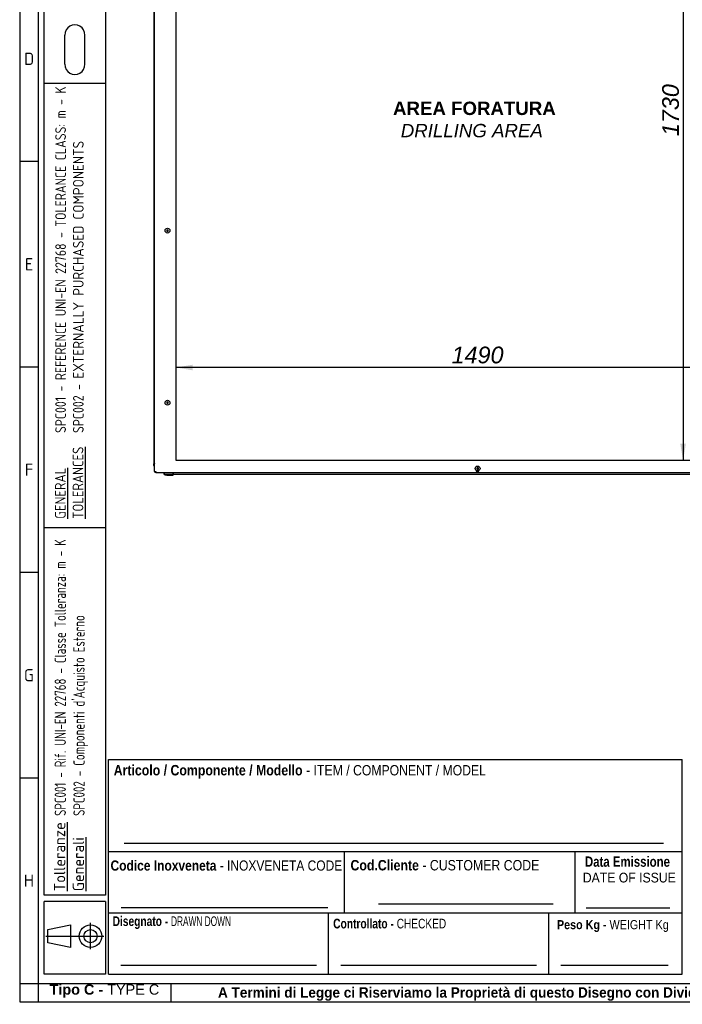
# Model space of a CAD drawing. Extents: x -12 to 412, y 11 to 308.
# Tile 1 of 12: x 6 to 115, y 11 to 173. Entities that reach past the tile are written whole.
import ezdxf
from ezdxf.lldxf.tags import DXFTag

# ---------------------------------------------------------------- set-up
doc = ezdxf.new("R2010")
doc.units = 0
doc.layers.get('0').update_dxf_attribs({"linetype": 'CONTINUOUS'})
for name, color, linetype in [('_TRANSLATION', 7, 'CONTINUOUS'), ('AE00100_03', 7, 'CONTINUOUS'), ('AE00219_03', 7, 'CONTINUOUS'), ('AE00715_01', 7, 'CONTINUOUS'), ('DEFAULT', 7, 'CONTINUOUS'), ('DV6__TRANSLATION', 7, 'CONTINUOUS'), ('F0000000_96', 7, 'CONTINUOUS'), ('M0000000_06', 7, 'CONTINUOUS'), ('M0000000_29', 7, 'CONTINUOUS'), ('M0000000_44', 7, 'CONTINUOUS'), ('M0000000_52', 7, 'CONTINUOUS'), ('M0000000_55', 7, 'CONTINUOUS'), ('SBAVATURE', 7, 'CONTINUOUS')]:
    doc.layers.add(name, color=color, linetype=linetype)
doc.styles.add('SEACAD_ARIAL', font='arial.ttf')
doc.styles.add('SEACAD_ARIAL_NARROW', font='ARIALN.TTF', dxfattribs={"width": 0.8})
doc.styles.add('SEACAD_ARIALB', font='arialbd.ttf', dxfattribs={"width": 0.9})
doc.styles.add('SEACAD_ARIALI', font='ariali.ttf')
doc.styles.add('SEACAD_SOLID_EDGE_ANSI', font='seans.ttf', dxfattribs={"width": 0.9})
doc.styles.add('SEACAD_SOLID_EDGE_ANSIB', font='seansbd.ttf', dxfattribs={"width": 0.9})
tags = doc.linetypes.add('CENTER2', pattern=[28.575, 19.05, -3.175, 3.175, -3.175]).pattern_tags.tags
tags[10:11] = [DXFTag(74, 4), DXFTag(75, 0), DXFTag(340, '0'), DXFTag(46, 0.0), DXFTag(50, 0.0), DXFTag(44, 0.0), DXFTag(45, 0.0)]
tags[8:9] = [DXFTag(74, 4), DXFTag(75, 0), DXFTag(340, '0'), DXFTag(46, 0.0), DXFTag(50, 0.0), DXFTag(44, 0.0), DXFTag(45, 0.0)]
tags[6:7] = [DXFTag(74, 4), DXFTag(75, 0), DXFTag(340, '0'), DXFTag(46, 0.0), DXFTag(50, 0.0), DXFTag(44, 0.0), DXFTag(45, 0.0)]
tags[4:5] = [DXFTag(74, 4), DXFTag(75, 0), DXFTag(340, '0'), DXFTag(46, 0.0), DXFTag(50, 0.0), DXFTag(44, 0.0), DXFTag(45, 0.0)]
doc.dimstyles.new('ISO', dxfattribs={"dimtxt": 2.75, "dimasz": 2.75, "dimexe": 1.375, "dimexo": 1.375, "dimgap": 0.6875, "dimtad": 1, "dimdec": 1, "dimlfac": 15, "dimtxsty": 'SEACAD_ARIAL', "dimblk1": '_SE_FILLED', "dimblk2": '_SE_FILLED', "dimsah": 1, "dimcen": 1.375, "dimazin": 3, "dimtfac": 0.7, "dimtdec": 3, "dimtmove": 0, "dimatfit": 3})

# ---------------------------------------------------------------- blocks, each defined once
blk = doc.blocks.new('SE5')
at = {"layer": 'AE00100_03', "color": 7, "linetype": 'CONTINUOUS'}
for p, q in [((34.49, 217.5), (34.13, 217.5)), ((36.09, 217.5), (35.73, 217.5)), ((65.49, 217.5), (65.13, 217.5)), ((67.09, 217.5), (66.73, 217.5)), ((96.2, 217.5), (96.56, 217.5)), ((97.8, 217.5), (98.16, 217.5)), ((127.2, 217.5), (127.56, 217.5)), ((128.8, 217.5), (129.16, 217.5))]:
    blk.add_line(p, q, dxfattribs=at)
for centre, start, end in [((34.13, 217.42), 90, 180), ((34.49, 217.42), 0, 90), ((35.73, 217.42), 90, 180), ((36.09, 217.42), 0, 90), ((65.13, 217.42), 90, 180), ((65.49, 217.42), 0, 90), ((66.73, 217.42), 90, 180), ((67.09, 217.42), 0, 90), ((96.2, 217.42), 90, 180), ((96.56, 217.42), 0, 90), ((97.8, 217.42), 90, 180), ((98.16, 217.42), 0, 90), ((127.2, 217.42), 90, 180), ((127.56, 217.42), 0, 90), ((128.8, 217.42), 90, 180), ((129.16, 217.42), 0, 90)]:
    blk.add_arc(centre, 0.0867, start, end, dxfattribs=at)
at = {"layer": 'AE00219_03', "color": 7, "linetype": 'CONTINUOUS'}
for p, q in [((81.65, 216.9), (81.51, 216.83)), ((81.51, 216.83), (81.51, 216.67)), ((81.51, 216.67), (81.65, 216.6)), ((81.78, 216.83), (81.65, 216.9)), ((81.65, 216.6), (81.78, 216.67)), ((81.78, 216.67), (81.78, 216.83)), ((30.58, 206.07), (30.45, 205.99)), ((30.45, 205.99), (30.45, 205.84)), ((30.71, 205.99), (30.58, 206.07)), ((30.71, 205.84), (30.71, 205.99)), ((132.71, 206.07), (132.58, 205.99)), ((132.58, 205.99), (132.58, 205.84)), ((132.85, 205.99), (132.71, 206.07)), ((132.85, 205.84), (132.85, 205.99)), ((30.45, 205.84), (30.58, 205.76)), ((30.58, 205.76), (30.71, 205.84)), ((132.58, 205.84), (132.71, 205.76)), ((132.71, 205.76), (132.85, 205.84)), ((30.58, 177.74), (30.45, 177.66)), ((30.45, 177.66), (30.45, 177.51)), ((30.45, 177.51), (30.58, 177.43)), ((30.71, 177.66), (30.58, 177.74)), ((30.58, 177.43), (30.71, 177.51)), ((30.71, 177.51), (30.71, 177.66)), ((132.71, 177.74), (132.58, 177.66)), ((132.58, 177.66), (132.58, 177.51)), ((132.58, 177.51), (132.71, 177.43)), ((132.85, 177.66), (132.71, 177.74)), ((132.71, 177.43), (132.85, 177.51)), ((132.85, 177.51), (132.85, 177.66)), ((30.58, 138.07), (30.45, 137.99)), ((30.45, 137.99), (30.45, 137.84)), ((30.45, 137.84), (30.58, 137.76)), ((30.71, 137.99), (30.58, 138.07)), ((30.58, 137.76), (30.71, 137.84)), ((30.71, 137.84), (30.71, 137.99)), ((132.71, 138.07), (132.58, 137.99)), ((132.58, 137.99), (132.58, 137.84)), ((132.58, 137.84), (132.71, 137.76)), ((132.85, 137.99), (132.71, 138.07)), ((132.71, 137.76), (132.85, 137.84)), ((132.85, 137.84), (132.85, 137.99)), ((30.58, 109.74), (30.45, 109.66)), ((30.45, 109.66), (30.45, 109.51)), ((30.45, 109.51), (30.58, 109.43)), ((30.71, 109.66), (30.58, 109.74)), ((30.58, 109.43), (30.71, 109.51)), ((30.71, 109.51), (30.71, 109.66)), ((132.71, 109.74), (132.58, 109.66)), ((132.58, 109.66), (132.58, 109.51)), ((132.58, 109.51), (132.71, 109.43)), ((132.85, 109.66), (132.71, 109.74)), ((132.71, 109.43), (132.85, 109.51)), ((132.85, 109.51), (132.85, 109.66)), ((81.65, 98.9), (81.51, 98.83)), ((81.78, 98.83), (81.65, 98.9)), ((81.51, 98.83), (81.51, 98.67)), ((81.51, 98.67), (81.65, 98.6)), ((81.65, 98.6), (81.78, 98.67)), ((81.78, 98.67), (81.78, 98.83))]:
    blk.add_line(p, q, dxfattribs=at)
for centre in [(81.65, 216.75), (30.58, 205.92), (132.71, 205.92), (30.58, 177.58), (132.71, 177.58), (30.58, 137.92), (132.71, 137.92), (30.58, 109.58), (132.71, 109.58), (81.65, 98.75)]:
    blk.add_circle(centre, 0.4, dxfattribs=at)
at = {"layer": 'AE00715_01', "color": 7, "linetype": 'CONTINUOUS'}
for p, q in [((29.95, 218.45), (29.95, 217.98)), ((30.03, 217.98), (29.95, 217.98)), ((30.15, 218.65), (31.17, 218.65)), ((31.35, 217.98), (30.55, 217.98)), ((31.95, 217.98), (31.95, 218.45)), ((131.35, 218.45), (131.35, 217.98)), ((131.94, 217.98), (132.75, 217.98)), ((132.13, 218.65), (133.15, 218.65)), ((133.26, 217.98), (133.35, 217.98)), ((133.35, 217.98), (133.35, 218.45))]:
    blk.add_line(p, q, dxfattribs=at)
for centre, start, end in [((30.15, 218.45), 90, 180), ((133.15, 218.45), 0, 90)]:
    blk.add_arc(centre, 0.2, start, end, dxfattribs=at)
for points, knots in [([(30.95, 221.55), (30.88, 221.55), (30.73, 221.54), (30.47, 221.46), (30.22, 221.3), (29.99, 221.08), (29.81, 220.81), (29.67, 220.49), (29.58, 220.13), (29.55, 219.75), (29.58, 219.38), (29.66, 219.01), (29.79, 218.72), (29.9, 218.55), (29.95, 218.49)], [0, 0, 0, 0, 0.0511613, 0.1288559, 0.2067494, 0.2863582, 0.3682439, 0.451924, 0.536534, 0.6214446, 0.7066272, 0.7922322, 0.8784264, 0.9370041, 0.9370041, 0.9370041, 0.9370041]), ([(30.95, 220.75), (30.97, 220.75), (31.02, 220.75), (31.12, 220.71), (31.25, 220.61), (31.38, 220.44), (31.47, 220.21), (31.53, 219.95), (31.54, 219.67), (31.5, 219.4), (31.42, 219.16), (31.31, 218.96), (31.18, 218.83), (31.05, 218.76), (30.94, 218.74), (30.82, 218.77), (30.69, 218.85), (30.56, 218.99), (30.45, 219.2), (30.38, 219.45), (30.35, 219.72), (30.37, 220), (30.43, 220.25), (30.54, 220.47), (30.66, 220.63), (30.79, 220.72), (30.88, 220.75), (30.93, 220.75), (30.95, 220.75)], [0, 0, 0, 0, 0.019258, 0.061394, 0.099902, 0.141134, 0.181305, 0.221357, 0.261507, 0.30164, 0.341458, 0.380828, 0.42004, 0.459856, 0.502645, 0.548363, 0.58758, 0.62531, 0.665613, 0.705679, 0.74579, 0.785955, 0.825929, 0.865471, 0.904665, 0.944071, 0.985261, 1, 1, 1, 1]), ([(31.77, 218.31), (31.82, 218.35), (31.93, 218.45), (32.09, 218.7), (32.23, 219.02), (32.32, 219.38), (32.35, 219.75), (32.32, 220.13), (32.23, 220.49), (32.08, 220.82), (31.88, 221.11), (31.63, 221.34), (31.35, 221.49), (31.11, 221.55), (30.98, 221.55), (30.95, 221.55)], [0, 0, 0, 0, 0.042756, 0.124685, 0.208392, 0.293016, 0.377934, 0.463126, 0.548744, 0.634953, 0.72173, 0.808235, 0.892989, 0.974771, 1, 1, 1, 1]), ([(132.35, 221.55), (132.28, 221.55), (132.13, 221.54), (131.87, 221.46), (131.62, 221.3), (131.39, 221.08), (131.21, 220.81), (131.07, 220.49), (130.98, 220.13), (130.95, 219.75), (130.98, 219.38), (131.06, 219.01), (131.21, 218.69), (131.37, 218.44), (131.48, 218.34), (131.52, 218.31)], [0, 0, 0, 0, 0.051155, 0.12884, 0.206723, 0.286322, 0.368198, 0.451867, 0.536467, 0.621367, 0.706539, 0.792133, 0.878316, 0.965074, 1, 1, 1, 1]), ([(132.35, 220.75), (132.37, 220.75), (132.42, 220.75), (132.52, 220.71), (132.65, 220.61), (132.78, 220.44), (132.87, 220.21), (132.93, 219.95), (132.94, 219.67), (132.9, 219.4), (132.82, 219.16), (132.71, 218.96), (132.58, 218.83), (132.45, 218.76), (132.34, 218.74), (132.22, 218.77), (132.09, 218.85), (131.96, 218.99), (131.85, 219.2), (131.78, 219.45), (131.75, 219.72), (131.77, 220), (131.83, 220.25), (131.94, 220.47), (132.06, 220.63), (132.19, 220.72), (132.28, 220.75), (132.33, 220.75), (132.35, 220.75)], [0, 0, 0, 0, 0.019258, 0.061394, 0.099902, 0.141134, 0.181305, 0.221357, 0.261507, 0.30164, 0.341458, 0.380828, 0.42004, 0.459856, 0.502645, 0.548363, 0.58758, 0.62531, 0.665613, 0.705679, 0.74579, 0.785955, 0.825929, 0.865471, 0.904665, 0.944071, 0.985261, 1, 1, 1, 1]), ([(133.32, 218.46), (133.38, 218.53), (133.5, 218.71), (133.63, 219.02), (133.72, 219.38), (133.75, 219.75), (133.72, 220.13), (133.63, 220.49), (133.48, 220.82), (133.28, 221.11), (133.03, 221.34), (132.75, 221.49), (132.51, 221.55), (132.38, 221.55), (132.35, 221.55)], [0.0542613, 0.0542613, 0.0542613, 0.0542613, 0.1248106, 0.2085062, 0.2931176, 0.3780234, 0.4632034, 0.5488085, 0.6350055, 0.7217698, 0.8082627, 0.893004, 0.9747743, 1, 1, 1, 1]), ([(31.17, 218.65), (31.18, 218.65), (31.18, 218.65), (31.2, 218.64), (31.21, 218.64), (31.23, 218.63), (31.24, 218.62), (31.25, 218.61), (31.26, 218.6), (31.28, 218.58), (31.29, 218.57), (31.31, 218.55), (31.31, 218.54), (31.34, 218.5), (31.35, 218.48), (31.37, 218.45)], [0, 0, 0, 0, 0.125, 0.125, 0.25, 0.25, 0.375, 0.375, 0.5, 0.5, 0.625, 0.625, 0.75, 0.75, 1, 1, 1, 1]), ([(31.78, 218.3), (31.77, 218.3), (31.76, 218.29), (31.74, 218.28), (31.73, 218.27), (31.71, 218.26), (31.7, 218.26), (31.68, 218.25), (31.67, 218.25), (31.64, 218.25), (31.63, 218.25), (31.6, 218.26), (31.59, 218.26), (31.56, 218.27), (31.55, 218.28), (31.52, 218.29), (31.51, 218.3), (31.47, 218.32), (31.45, 218.34), (31.41, 218.38), (31.4, 218.39), (31.38, 218.42), (31.37, 218.43), (31.37, 218.45)], [0.2532742, 0.2532742, 0.2532742, 0.2532742, 0.3125, 0.3125, 0.375, 0.375, 0.4375, 0.4375, 0.5, 0.5, 0.5625, 0.5625, 0.625, 0.625, 0.6875, 0.6875, 0.75, 0.75, 0.875, 0.875, 0.9375, 0.9375, 1, 1, 1, 1]), ([(131.93, 218.45), (131.91, 218.42), (131.89, 218.39), (131.85, 218.34), (131.82, 218.32), (131.78, 218.3), (131.77, 218.29), (131.74, 218.28), (131.73, 218.27), (131.7, 218.26), (131.69, 218.26), (131.66, 218.25), (131.65, 218.25), (131.63, 218.25), (131.62, 218.25), (131.59, 218.26), (131.58, 218.26), (131.56, 218.27), (131.55, 218.28), (131.53, 218.29), (131.52, 218.3), (131.51, 218.3)], [0, 0, 0, 0, 0.125, 0.125, 0.25, 0.25, 0.3125, 0.3125, 0.375, 0.375, 0.4375, 0.4375, 0.5, 0.5, 0.5625, 0.5625, 0.625, 0.625, 0.6875, 0.6875, 0.7486086, 0.7486086, 0.7486086, 0.7486086]), ([(131.93, 218.45), (131.94, 218.48), (131.95, 218.5), (131.98, 218.54), (131.99, 218.55), (132, 218.57), (132.01, 218.58), (132.03, 218.6), (132.04, 218.61), (132.06, 218.62), (132.07, 218.63), (132.08, 218.64), (132.09, 218.64), (132.11, 218.65), (132.12, 218.65), (132.13, 218.65)], [0, 0, 0, 0, 0.25, 0.25, 0.375, 0.375, 0.5, 0.5, 0.625, 0.625, 0.75, 0.75, 0.875, 0.875, 1, 1, 1, 1])]:
    blk.add_open_spline(points, degree=3, knots=knots, dxfattribs=at)
at = {"layer": 'DV6__TRANSLATION', "color": 7, "linetype": 'CENTER2'}
for p, q in [((31.98, 100.08), (31.98, 215.42)), ((31.98, 215.42), (131.31, 215.42)), ((131.31, 215.42), (131.31, 100.08)), ((131.31, 100.08), (31.98, 100.08))]:
    blk.add_line(p, q, dxfattribs=at)
at = {"layer": 'F0000000_96', "color": 7, "linetype": 'CONTINUOUS'}
for p, q in [((28.45, 98.27), (28.45, 217.23)), ((28.45, 217.23), (28.63, 217.23)), ((28.63, 217.42), (134.66, 217.42)), ((28.63, 217.42), (28.63, 217.42)), ((134.66, 217.42), (134.66, 217.42)), ((134.85, 217.23), (134.66, 217.23)), ((134.85, 98.27), (134.85, 217.23)), ((28.45, 98.27), (28.63, 98.27)), ((28.63, 98.08), (134.66, 98.08)), ((28.63, 98.08), (28.63, 98.08)), ((134.85, 98.27), (134.66, 98.27)), ((134.66, 98.08), (134.66, 98.08))]:
    blk.add_line(p, q, dxfattribs=at)
for centre, radius, start, end in [((28.63, 217.23), 0.187, 90, 180), ((40.23, 217.24), 11.6, 179.1297, 180.0518), ((81.65, 216.75), 0.558, 59.3255, 120.6745), ((134.66, 217.23), 0.187, 0, 90), ((124.39, 217.25), 10.27, 359.8886, 0.9299), ((28.63, 98.27), 0.187, 180, 270), ((38.9, 98.25), 10.27, 179.8886, 180.9299), ((81.65, 98.75), 0.558, 239.3255, 300.6745), ((124.39, 98.25), 10.27, 359.0701, 0.1114), ((134.66, 98.27), 0.187, 270, 0)]:
    blk.add_arc(centre, radius, start, end, dxfattribs=at)
at = {"layer": 'M0000000_06', "color": 7, "linetype": 'CONTINUOUS'}
for p, q in [((29.96, 98.08), (29.96, 97.92)), ((30.01, 97.92), (30.01, 98.08)), ((31.51, 97.75), (30.18, 97.75)), ((30.18, 97.7), (30.45, 97.7)), ((30.45, 97.63), (30.45, 97.75)), ((30.58, 97.62), (30.46, 97.62)), ((31.31, 97.62), (30.58, 97.62)), ((31.43, 97.62), (31.31, 97.62)), ((31.45, 97.63), (31.45, 97.75)), ((31.45, 97.7), (31.51, 97.7)), ((31.51, 97.92), (31.51, 98.08)), ((31.51, 97.7), (31.51, 97.92)), ((31.51, 97.7), (31.58, 97.7)), ((31.58, 97.92), (31.58, 98.08)), ((31.58, 97.7), (31.58, 97.92)), ((131.71, 98.08), (131.71, 97.92)), ((131.71, 97.92), (131.71, 97.7)), ((131.78, 97.7), (131.71, 97.7)), ((131.78, 98.08), (131.78, 97.92)), ((131.78, 97.92), (131.78, 97.7)), ((133.11, 97.75), (131.78, 97.75)), ((131.78, 97.7), (131.85, 97.7)), ((131.85, 97.63), (131.85, 97.75)), ((131.98, 97.62), (131.86, 97.62)), ((132.71, 97.62), (131.98, 97.62)), ((132.83, 97.62), (132.71, 97.62)), ((132.85, 97.63), (132.85, 97.75)), ((132.85, 97.7), (133.11, 97.7)), ((133.28, 98.08), (133.28, 97.92)), ((133.33, 97.92), (133.33, 98.08))]:
    blk.add_line(p, q, dxfattribs=at)
for centre, radius, start, end in [((30.18, 97.92), 0.217, 180, 270), ((30.18, 97.92), 0.167, 180, 270), ((30.46, 97.63), 0.0167, 180, 270), ((31.43, 97.63), 0.0167, 270, 0), ((131.86, 97.63), 0.0167, 180, 270), ((132.83, 97.63), 0.0167, 270, 0), ((133.11, 97.92), 0.167, 270, 0), ((133.11, 97.92), 0.217, 270, 0)]:
    blk.add_arc(centre, radius, start, end, dxfattribs=at)
at = {"layer": 'M0000000_29', "color": 7, "linetype": 'CONTINUOUS'}
for p, q in [((28.31, 215.75), (28.31, 99.75)), ((28.45, 215.75), (28.31, 215.75)), ((134.85, 215.75), (134.98, 215.75)), ((134.98, 99.75), (134.98, 215.75)), ((28.45, 99.75), (28.31, 99.75)), ((134.85, 99.75), (134.98, 99.75))]:
    blk.add_line(p, q, dxfattribs=at)
at = {"layer": 'M0000000_44', "color": 7, "linetype": 'CONTINUOUS'}
for p, q in [((28.31, 216.27), (28.31, 216)), ((28.39, 216), (28.39, 216.27)), ((28.4, 216.27), (28.4, 216)), ((134.89, 216.27), (134.89, 216)), ((134.9, 216), (134.9, 216.27)), ((134.98, 216.27), (134.98, 216)), ((28.31, 99.23), (28.31, 99.5)), ((28.39, 99.5), (28.39, 99.23)), ((28.4, 99.23), (28.4, 99.5)), ((134.89, 99.23), (134.89, 99.5)), ((134.9, 99.5), (134.9, 99.23)), ((134.98, 99.23), (134.98, 99.5))]:
    blk.add_line(p, q, dxfattribs=at)
for centre, radius, start, end in [((28.4, 216.27), 0.0833, 53.1301, 180), ((28.56, 216), 0.247, 180, 242.6478), ((28.4, 216.27), 0.00333, 0, 180), ((28.56, 216), 0.167, 180, 227.1564), ((28.57, 216), 0.167, 180, 223.9455), ((134.9, 216.27), 0.0833, 0, 126.8699), ((134.73, 216), 0.247, 297.3522, 0), ((134.73, 216), 0.167, 312.8436, 0), ((134.73, 216), 0.167, 316.0545, 0), ((134.9, 216.27), 0.00333, 0, 180), ((28.56, 99.5), 0.247, 117.3522, 180), ((28.4, 99.23), 0.0833, 180, 306.8699), ((28.56, 99.5), 0.167, 132.8436, 180), ((28.4, 99.23), 0.00333, 180, 0), ((28.57, 99.5), 0.167, 136.0545, 180), ((134.73, 99.5), 0.247, 0, 62.6478), ((134.73, 99.5), 0.167, 0, 47.1564), ((134.73, 99.5), 0.167, 0, 43.9455), ((134.9, 99.23), 0.0833, 233.1301, 0), ((134.9, 99.23), 0.00333, 180, 0)]:
    blk.add_arc(centre, radius, start, end, dxfattribs=at)
at = {"layer": 'M0000000_52', "color": 7, "linetype": 'CONTINUOUS'}
blk.add_line((131.71, 97.75), (31.58, 97.75), dxfattribs=at)
at = {"layer": 'M0000000_55', "color": 7, "linetype": 'CONTINUOUS'}
for p, q in [((29.85, 217.42), (29.85, 217.8)), ((29.85, 217.8), (29.85, 217.8)), ((29.85, 217.8), (29.85, 217.8)), ((30.03, 217.98), (30.54, 217.98)), ((30.03, 217.8), (30.03, 217.98)), ((31.35, 217.98), (131.94, 217.98)), ((132.75, 217.98), (133.26, 217.98)), ((133.26, 217.98), (133.26, 217.8)), ((133.45, 217.8), (133.45, 217.81)), ((133.45, 217.8), (133.45, 217.42))]:
    blk.add_line(p, q, dxfattribs=at)
for centre, radius, start, end in [((30.03, 217.8), 0.187, 90.0029, 179.9971), ((30.02, 206.2), 11.6, 89.9482, 90.8683), ((133.26, 217.8), 0.187, 3.2641, 90), ((133.28, 207.35), 10.44, 89.0833, 90.1028)]:
    blk.add_arc(centre, radius, start, end, dxfattribs=at)
blk = doc.blocks.new('DMBLK63')
at = {"layer": '_TRANSLATION', "linetype": 'CONTINUOUS'}
for points in [[(115.03, 212.67), (115.95, 212.67), (115.49, 215.42)], [(115.03, 102.83), (115.49, 100.08), (115.95, 102.83)]]:
    blk.add_hatch(color=7, dxfattribs=at).paths.add_polyline_path(points)
at = {"layer": '_TRANSLATION', "color": 7, "linetype": 'CONTINUOUS'}
for p, q in [((118.98, 215.42), (114.12, 215.42)), ((115.49, 215.42), (115.49, 100.08)), ((118.3, 100.08), (114.12, 100.08))]:
    blk.add_line(p, q, dxfattribs=at)
at = {"layer": '_TRANSLATION', "color": 7, "linetype": 'CONTINUOUS', "style": 'SEACAD_ARIALI'}
blk.add_text('1730', height=2.75, rotation=90, dxfattribs=at).set_placement((114.8, 153.47))
blk = doc.blocks.new('_SE_FILLED')
at = {"color": 0}
blk.add_line((0, 0), (-1, 0), dxfattribs=at)
blk.add_solid([(0, 0), (-1, -0.1665), (-1, 0.1665), (0, 0)], dxfattribs=at)
blk = doc.blocks.new('DMBLK64')
at = {"layer": '_TRANSLATION', "linetype": 'CONTINUOUS'}
for points in [[(34.73, 115.84), (31.98, 115.38), (34.73, 114.92)], [(128.56, 115.84), (128.56, 114.92), (131.31, 115.38)]]:
    blk.add_hatch(color=7, dxfattribs=at).paths.add_polyline_path(points)
at = {"layer": '_TRANSLATION', "color": 7, "linetype": 'CONTINUOUS'}
for p, q in [((31.98, 101.46), (31.98, 116.76)), ((131.31, 101.46), (131.31, 116.76)), ((131.31, 115.38), (31.98, 115.38))]:
    blk.add_line(p, q, dxfattribs=at)
at = {"layer": '_TRANSLATION', "color": 7, "linetype": 'CONTINUOUS', "style": 'SEACAD_ARIALI'}
blk.add_text('1490', height=2.75, dxfattribs=at).set_placement((77.37, 116.07))

msp = doc.modelspace()

# ---------------------------------------------------------------- linework, layer by layer
at = {"color": 7, "linetype": 'CONTINUOUS'}
for p, q in [((6.2345, 287.5885), (6.2345, 10.9591)), ((13.6899, 165.2989), (13.6899, 170.1069)), ((16.961, 165.2989), (16.961, 170.1069)), ((20.3688, 162.1477), (10.2728, 162.1477)), ((9.2632, 149.2738), (6.2345, 149.2738)), ((9.2632, 115.4523), (6.2345, 115.4523)), ((9.2632, 81.6323), (6.2345, 81.6323)), ((115.3627, 15.5023), (115.3627, 50.8402)), ((9.2632, 47.8094), (6.2345, 47.8094)), ((20.8732, 35.6943), (115.3627, 35.6943)), ((65.3142, 27.1127), (94.0877, 27.1127)), ((99.5125, 26.4196), (113.3229, 26.4196)), ((20.8732, 25.5983), (115.3627, 25.5983)), ((57.1127, 15.5023), (57.1127, 25.5983)), ((93.3627, 15.5023), (93.3627, 25.5983)), ((17.9067, 19.6166), (17.9067, 23.9417)), ((10.5658, 21.7792), (20.0693, 21.7792)), ((22.8924, 17.0167), (55.0999, 17.0167)), ((59.1319, 17.0167), (91.3394, 17.0167)), ((95.3723, 17.0167), (113.0498, 17.0167)), ((31.1945, 10.9545), (31.1945, 13.9833)), ((6.2345, 10.9591), (412.092, 10.9591))]:
    msp.add_line(p, q, dxfattribs=at)
msp.add_lwpolyline([(14.582, 19.9256), (10.8748, 20.6979), (10.8748, 22.8605), (14.582, 23.6328), (14.582, 19.9256)], dxfattribs=at)
for radius in [1.8536, 1.0813]:
    msp.add_circle((17.9067, 21.7792), radius, dxfattribs=at)
at = {"layer": 'DEFAULT', "color": 7, "linetype": 'CONTINUOUS'}
for p, q in [((9.2632, 287.5885), (9.2632, 10.9591)), ((10.2728, 28.5002), (10.2728, 283.0453)), ((20.3688, 283.0453), (20.3688, 28.5002)), ((20.3688, 89.0002), (10.2728, 89.0002)), ((20.8732, 15.5023), (20.8732, 50.8402)), ((20.8732, 50.8402), (115.3627, 50.8402)), ((59.7132, 25.5983), (59.7132, 35.6943)), ((97.7132, 25.5983), (97.7132, 35.6943)), ((20.3688, 28.5002), (10.2728, 28.5002)), ((20.3688, 27.5002), (10.2728, 27.5002)), ((10.2728, 15.5002), (10.2728, 27.5002)), ((20.3688, 27.5002), (20.3688, 15.5002)), ((20.3688, 15.5002), (10.2728, 15.5002)), ((20.8732, 15.5023), (115.3627, 15.5023)), ((6.2345, 13.9879), (412.092, 13.9879))]:
    msp.add_line(p, q, dxfattribs=at)
for centre, start, end in [((15.3255, 170.1555), 358.29915, 181.70085), ((15.3255, 165.2503), 178.29915, 1.70085)]:
    msp.add_arc(centre, 1.6363, start, end, dxfattribs=at)
at = {"layer": 'SBAVATURE', "color": 7, "linetype": 'CONTINUOUS'}
for p, q in [((23.4325, 37.0879), (112.2663, 37.0879)), ((22.9681, 26.4745), (56.9736, 26.4745))]:
    msp.add_line(p, q, dxfattribs=at)

# ---------------------------------------------------------------- block references
at = {"layer": '_TRANSLATION'}
msp.add_blockref('SE5', (0, 0), dxfattribs=at)

# ---------------------------------------------------------------- texts
at = {"attachment_point": 8}
for s, insert, char_height, width in [('{\\fSolid Edge ANSI|b0||i0||c0|p34;\\C7;\\H2.019192;\\W1.;D}', (7.7871, 165.1807), 2.019192, 2.524), ('{\\fSolid Edge ANSI|b0||i0||c0|p34;\\C7;\\H2.019192;\\W1.;E}', (7.7852, 131.3592), 2.019192, 2.3978), ('{\\fSolid Edge ANSI|b0||i0||c0|p34;\\C7;\\H2.019192;\\W1.;F}', (7.7833, 97.5377), 2.019192, 2.271601), ('{\\fSolid Edge ANSI|b0||i0||c0|p34;\\C7;\\H2.019192;\\W1.;G}', (7.7575, 63.7163), 2.019192, 2.5871), ('{\\fSolid Edge ANSI|b0||i0||c0|p34;\\C7;\\H2.019192;\\W1.;H}', (7.7594, 29.8948), 2.019192, 2.713299), ('{\\fArial|b1||i0||c0|p34;\\C7;\\H1.7;\\W1.;Tipo C - }{\\fArial|b0||i0||c0|p34;\\C7;\\H1.7;\\W1.;TYPE C}', (20.1864, 11.6341), 1.7, 18.158685), ('{\\fArial|b1||i0||c0|p34;\\C7;\\H1.7;\\W0.94;A Termini di Legge ci Riserviamo la Proprietà di questo Disegno con Divieto di Riprodurlo e di Renderlo Comunque Noto a Terzi Senza Nostra Autorizzazione}', (122.3664, 11.137), 1.7, 175.011409)]:
    msp.add_mtext(s, dxfattribs=dict(at, insert=insert, char_height=char_height, width=width))
at = {"attachment_point": 1, "rotation": 90}
for s, insert, char_height, width in [('{\\fSolid Edge ANSI|b0|i0|c0|p34;\\W0.84600x;\\C7;SPC001 - REFERENCE UNI-EN 22768 - TOLERANCE CLASS: m - K}\\P{\\fSolid Edge ANSI|b0|i0|c0|p34;\\W0.84600x;\\C7;SPC002 - }{\\fSolid Edge ANSI|b0|i0|c0|p34;\\W0.94000x;\\C7;EXTERNALLY PURCHASED COMPONENTS}', (12.1007, 104.6046), 1.75, 56.681326), ('{\\fSolid Edge ANSI|b1|i0|c0|p34;\\L\\C7;Tolleranze}\\P{\\fSolid Edge ANSI|b1|i0|c0|p34;\\L\\C7;Generali}', (11.8901, 29.1688), 1.85, 10.939448)]:
    msp.add_mtext(s, dxfattribs=dict(at, insert=insert, char_height=char_height, width=width))
for s, insert, char_height, width, style in [('{\\fSolid Edge ANSI|b0|i0|c0|p34;\\L\\C7;GENERAL}\\P{\\fSolid Edge ANSI|b0|i0|c0|p34;\\L\\C7;TOLERANCES}\\P', (12.0476, 90.4853), 1.75, 12.632031, 'SEACAD_SOLID_EDGE_ANSI'), ("{\\fSolid Edge ANSI|b1|i0|c0|p34;\\W0.82000x;\\C7;SPC001 - Rif. UNI-EN 22768 - Classe Tolleranza: m - K}\\P{\\fSolid Edge ANSI|b1|i0|c0|p34;\\W0.82000x;\\C7;SPC002 - Componenti d'Acquisto Esterno}", (11.9999, 41.5712), 1.85, 46.587945, 'SEACAD_SOLID_EDGE_ANSIB')]:
    msp.add_mtext(s, dxfattribs=dict(at, insert=insert, char_height=char_height, width=width, style=style))
for s, insert, char_height, width, attachment_point, style in [('{\\fArial|b1||i0||c0|p34;\\C7;\\H1.7163132;\\W0.846;Articolo / Componente / Modello}{\\fArial|b0||i0||c0|p34;\\C7;\\H1.7163132;\\W0.846; - ITEM}{\\fArial|b0||i0||c0|p34;\\C7;\\H1.7;\\W0.846; / COMPONENT / MODEL}', (21.7198, 47.7193), 1.7163132, 61.387499, 7, 'SEACAD_ARIAL'), ('{\\fArial|b1||i0||c0|p34;\\C7;\\H1.67;\\W0.846;Codice Inoxveneta}{\\fArial|b0||i0||c0|p34;\\C7;\\H1.67;\\W0.846; - INOXVENETA CODE}', (21.1956, 32.5427), 1.67, 38.232355, 7, 'SEACAD_ARIAL'), ('{\\fArial|b1||i0||c0|p34;\\C7;\\H1.7163132;\\W0.846;Cod.Cliente}{\\fArial|b0||i0||c0|p34;\\C7;\\H1.7163132;\\W0.846; - CUSTOMER CODE}', (60.7144, 32.5724), 1.7163132, 31.526466, 7, 'SEACAD_ARIAL'), ('{\\fArial|b1||i0||c0|p34;\\C7;\\H1.7;\\W0.792;Data Emissione}', (99.3241, 33.1732), 1.7, 14.357393, 7, 'SEACAD_ARIALB'), ('{\\fArial|b0||i0||c0|p34;\\C7;\\H1.6;\\W0.9;DATE OF ISSUE}', (98.9778, 30.5903), 1.6, 15.116546, 7, 'SEACAD_ARIAL'), ('{\\fArial|b1||i0||c0|p34;\\C7;\\H1.6;\\W0.752;Disegnato - }{\\fArial Narrow|b0||i0||c0|p34;\\C7;\\H1.5875;\\W0.752;\\T1.;DRAWN DOWN}', (31.2845, 22.9505), 1.6, 19.881166, 8, 'SEACAD_ARIAL_NARROW'), ('{\\fArial|b1||i0||c0|p34;\\C7;\\H1.6;\\W0.752;Controllato - }{\\fArial|b0||i0||c0|p34;\\C7;\\H1.5875;\\W0.752;\\T1.;CHECKED}{\\fArial|b1||i0||c0|p34;\\C7;\\H1.6;\\W0.752; }', (67.1717, 23.0261), 1.6, 18.832867, 8, 'SEACAD_ARIALB'), ('{\\fArial|b1||i0||c0|p34;\\C7;\\H1.5;\\W0.846;Peso Kg}{\\fArial|b0||i0||c0|p34;\\C7;\\H1.5;\\W0.846; - WEIGHT Kg}', (94.7121, 22.4585), 1.5, 18.732777, 7, 'SEACAD_ARIAL')]:
    msp.add_mtext(s, dxfattribs=dict(insert=insert, char_height=char_height, width=width, attachment_point=attachment_point, style=style))
at = {"layer": '_TRANSLATION', "insert": (80.6934, 156.1972), "char_height": 2.2, "width": 30.578523, "attachment_point": 5}
msp.add_mtext('{\\fArial|b0||i0||c0|p34;\\C7;\\H2.2;\\W1.; }{\\fArial|b1||i0||c0|p34;\\C7;\\H2.2;\\W1.;AREA FORATURA \\P}{\\fArial|b0||i1||c0|p34;\\C7;\\H2.2;\\W1.;DRILLING AREA}', dxfattribs=at)

# ---------------------------------------------------------------- dimensions: what is measured, and where the dimension line sits
at = {"layer": '_TRANSLATION', "color": 7, "linetype": 'CONTINUOUS'}
for base, p1, p2, angle, picture, middle in [((115.4919, 215.4167), (131.3132, 215.4167), (131.3132, 100.0834), 270, 'DMBLK63', (115.4919, 157.7501)), ((131.3132, 115.3821), (131.3132, 100.0834), (31.9799, 100.0834), 180, 'DMBLK64', (81.6465, 115.3821))]:
    dim = msp.add_linear_dim(base=base, p1=p1, p2=p2, angle=angle, text='\\A1;<>', dimstyle='ISO', dxfattribs=at)
    dim.commit()
    dim.dimension.update_dxf_attribs({"geometry": picture, "text_midpoint": middle, "dimtype": 161})

doc.saveas('drawing.dxf')
